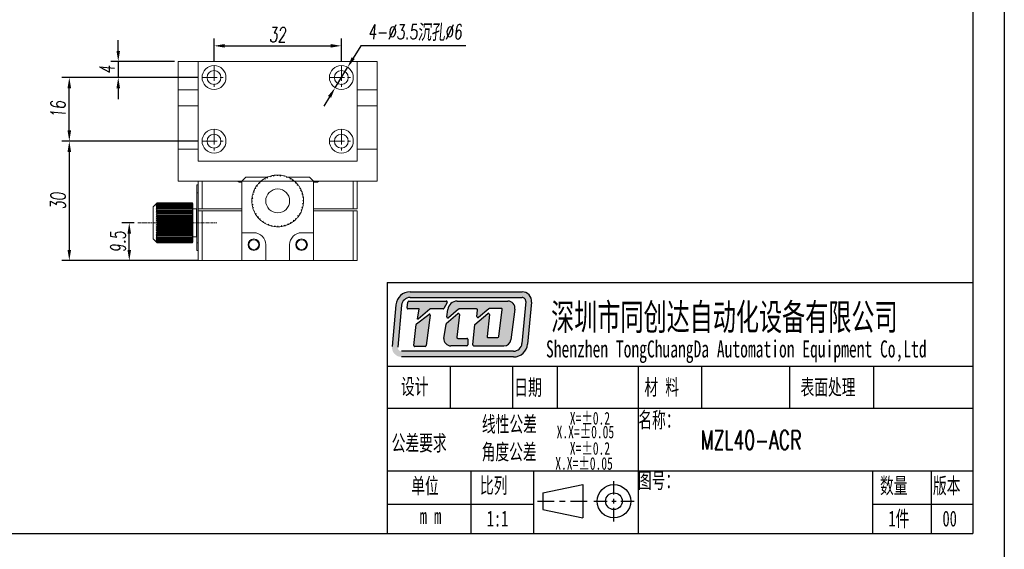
# Model space of a CAD drawing. Header units: millimetres. Extents: x 14462 to 14904, y 138 to 762.
# Tile 19 of 30: x 14656 to 14904, y 454 to 587. Entities that reach past the tile are written whole.
import ezdxf

# ---------------------------------------------------------------- set-up
doc = ezdxf.new("R2010")
doc.units = ezdxf.units.MM
doc.header["$LTSCALE"] = 0.3
doc.linetypes.add('CENTERX2', pattern=[20.32, 12.7, -2.54, 2.54, -2.54])
for name, color, linetype, lineweight in [('中心线', 5, 'CENTERX2', 13), ('外框', 7, 'Continuous', 30), ('文字', 3, 'Continuous', 13), ('标注', 1, 'Continuous', 18)]:
    doc.layers.add(name, color=color, linetype=linetype, lineweight=lineweight)
doc.styles.add('SLDTEXTSTYLE2', font='txt')
doc.styles.get("Standard").update_dxf_attribs({"font": 'txt.shx', "width": 0.67, "oblique": 5, "bigfont": 'gbcbig.shx'})
doc.dimstyles.new('1.5', dxfattribs={"dimscale": 1.5, "dimtxt": 2.5, "dimasz": 1.8, "dimexe": 1.25, "dimexo": 0.625, "dimtad": 1, "dimdsep": 46, "dimtxsty": 'Standard', "dimcen": 1.8, "dimadec": 0, "dimazin": 0, "dimtfac": 1, "dimtmove": 0, "dimatfit": 3, "dimfxl": 0, "dimarcsym": 0})
doc.dimstyles.new('1.5$3', dxfattribs={"dimscale": 1.5, "dimtxt": 2.5, "dimasz": 1.8, "dimexe": 1.25, "dimexo": 0.625, "dimtad": 1, "dimtoh": 1, "dimdsep": 46, "dimtxsty": 'Standard', "dimcen": 1.8, "dimadec": 0, "dimazin": 0, "dimtfac": 1, "dimtmove": 0, "dimatfit": 3, "dimfxl": 0, "dimarcsym": 0})

# ---------------------------------------------------------------- blocks, each defined once
blk = doc.blocks.new('Y')
at = {"lineweight": 30}
blk.add_line((-4136.76, 2009.27), (-3862.74, 2009.27), dxfattribs=at)
blk = doc.blocks.new('W')
at = {"lineweight": 30}
for p, q in [((-3857.44, 2213.99), (-3857.44, 2003.97)), ((-3857.44, 2213.99), (-3857.44, 2003.97)), ((-3862.74, 2208.69), (-3862.74, 2009.27))]:
    blk.add_line(p, q, dxfattribs=at)
blk.add_blockref('Y', (0, 0))
blk = doc.blocks.new('*D169')
at = {"layer": 'Defpoints', "color": 0}
for p in [(14701, 556.47), (14668.63, 526.47), (14702, 526.47)]:
    blk.add_point(p, dxfattribs=at)
at = {"layer": '标注', "color": 0, "lineweight": -2}
for p, q in [((14700.06, 556.47), (14666.76, 556.47)), ((14668.63, 553.77), (14668.63, 529.17)), ((14701.06, 526.47), (14666.76, 526.47))]:
    blk.add_line(p, q, dxfattribs=at)
at = {"layer": '标注', "color": 0}
for points in [[(14668.18, 553.77), (14669.08, 553.77), (14668.63, 556.47)], [(14668.18, 529.17), (14669.08, 529.17), (14668.63, 526.47)]]:
    blk.add_solid(points, dxfattribs=at)
at = {"layer": '标注', "color": 0, "insert": (14665.82, 541.47), "char_height": 3.75, "attachment_point": 5, "rotation": 90}
blk.add_mtext('30', dxfattribs=at)
blk = doc.blocks.new('*D186')
at = {"layer": 'Defpoints', "color": 0}
for p in [(14668.63, 572.47), (14702, 572.47), (14702, 556.47)]:
    blk.add_point(p, dxfattribs=at)
at = {"layer": '标注', "color": 0, "lineweight": -2}
for p, q in [((14701.06, 572.47), (14666.76, 572.47)), ((14668.63, 559.17), (14668.63, 569.77)), ((14701.06, 556.47), (14666.76, 556.47))]:
    blk.add_line(p, q, dxfattribs=at)
at = {"layer": '标注', "color": 0}
for points in [[(14668.18, 569.77), (14669.08, 569.77), (14668.63, 572.47)], [(14668.18, 559.17), (14669.08, 559.17), (14668.63, 556.47)]]:
    blk.add_solid(points, dxfattribs=at)
at = {"layer": '标注', "color": 0, "insert": (14665.82, 564.47), "char_height": 3.75, "attachment_point": 5, "rotation": 90}
blk.add_mtext('16', dxfattribs=at)
blk = doc.blocks.new('*D187')
at = {"layer": 'Defpoints', "color": 0}
for p in [(14696, 576.47), (14680.93, 572.47), (14702, 572.47)]:
    blk.add_point(p, dxfattribs=at)
at = {"layer": '标注', "color": 0, "lineweight": -2}
for p, q in [((14680.93, 579.17), (14680.93, 581.87)), ((14695.06, 576.47), (14679.05, 576.47)), ((14680.93, 576.47), (14680.93, 572.47)), ((14701.06, 572.47), (14679.05, 572.47)), ((14680.93, 569.77), (14680.93, 567.07))]:
    blk.add_line(p, q, dxfattribs=at)
at = {"layer": '标注', "color": 0}
for points in [[(14680.48, 579.17), (14681.38, 579.17), (14680.93, 576.47)], [(14680.48, 569.77), (14681.38, 569.77), (14680.93, 572.47)]]:
    blk.add_solid(points, dxfattribs=at)
at = {"layer": '标注', "color": 0, "insert": (14678.11, 574.47), "char_height": 3.75, "attachment_point": 5, "rotation": 90}
blk.add_mtext('4', dxfattribs=at)
blk = doc.blocks.new('*D188')
at = {"layer": 'Defpoints', "color": 0}
for p in [(14737, 580.44), (14705, 575.47), (14737, 575.47)]:
    blk.add_point(p, dxfattribs=at)
at = {"layer": '标注', "color": 0, "lineweight": -2}
for p, q in [((14705, 576.41), (14705, 582.32)), ((14737, 576.41), (14737, 582.32)), ((14707.7, 580.44), (14734.3, 580.44))]:
    blk.add_line(p, q, dxfattribs=at)
at = {"layer": '标注', "color": 0}
for points in [[(14707.7, 580.89), (14707.7, 579.99), (14705, 580.44)], [(14734.3, 580.89), (14734.3, 579.99), (14737, 580.44)]]:
    blk.add_solid(points, dxfattribs=at)
at = {"layer": '标注', "color": 0, "insert": (14721, 583.26), "char_height": 3.75, "attachment_point": 5}
blk.add_mtext('32', dxfattribs=at)
blk = doc.blocks.new('*D189')
at = {"layer": 'Defpoints', "color": 0}
for p in [(14683.7, 535.97), (14685.85, 535.97), (14701, 526.47)]:
    blk.add_point(p, dxfattribs=at)
at = {"layer": '标注', "color": 0, "lineweight": -2}
for p, q in [((14684.91, 535.97), (14681.82, 535.97)), ((14683.7, 529.17), (14683.7, 533.27)), ((14700.06, 526.47), (14681.82, 526.47))]:
    blk.add_line(p, q, dxfattribs=at)
at = {"layer": '标注', "color": 0}
for points in [[(14683.25, 533.27), (14684.15, 533.27), (14683.7, 535.97)], [(14683.25, 529.17), (14684.15, 529.17), (14683.7, 526.47)]]:
    blk.add_solid(points, dxfattribs=at)
at = {"layer": '标注', "color": 0, "insert": (14680.88, 531.22), "char_height": 3.75, "attachment_point": 5, "rotation": 90}
blk.add_mtext('9.5', dxfattribs=at)
blk = doc.blocks.new('*D192')
at = {"layer": 'Defpoints', "color": 0}
for p in [(14738.56, 575.03), (14735.43, 569.91)]:
    blk.add_point(p, dxfattribs=at)
at = {"layer": '标注', "color": 0, "lineweight": -2}
for p, q in [((14741.85, 580.42), (14739.97, 577.34)), ((14768.27, 580.42), (14741.85, 580.42)), ((14735.43, 569.91), (14738.56, 575.03)), ((14734.03, 567.61), (14732.62, 565.3))]:
    blk.add_line(p, q, dxfattribs=at)
at = {"layer": '标注', "color": 0}
for points in [[(14739.58, 577.57), (14740.35, 577.11), (14738.56, 575.03)], [(14733.64, 567.84), (14734.41, 567.37), (14735.43, 569.91)]]:
    blk.add_solid(points, dxfattribs=at)
at = {"layer": '标注', "color": 0, "insert": (14755.53, 583.75), "char_height": 3.75, "attachment_point": 5}
blk.add_mtext('4-%%C3.5{\\fSimSun|b0|i0|c134|p2;沉孔}∅6', dxfattribs=at)

msp = doc.modelspace()

# ---------------------------------------------------------------- hatches: boundary and pattern name
at = {"layer": '外框'}
h = msp.add_hatch(color=256, dxfattribs=at)
h.dxf.hatch_style = 1
h.paths.add_polyline_path([(14782.408, 518.626), (14754.273, 518.626, 0.3871904), (14750.719, 515.389), (14749.736, 504.87, 0.4417631), (14752.105, 502.269), (14780.257, 502.269, 0.3876272), (14783.811, 505.512), (14784.778, 516.029, 0.4413093)])
h.paths.add_polyline_path([(14782.408, 517.199, -0.4413093), (14783.356, 516.16), (14782.39, 505.642, -0.3876272), (14780.257, 503.697), (14752.105, 503.697, -0.4417631), (14751.158, 504.737), (14752.14, 515.256, -0.3871904), (14754.273, 517.199)], flags=16)
h.paths.add_polyline_path([(14763.37, 516.282, -0.5692565), (14763.58, 515.931), (14762.783, 514.46, -0.2751589), (14762.573, 514.336), (14759.365, 514.336, 0.1785487), (14759.211, 514.279), (14756.3, 511.793), (14756.095, 511.793), (14756.56, 514.339), (14753.734, 514.339, -0.4551699), (14753.498, 514.61), (14753.698, 516.054, -0.3736999), (14753.933, 516.259)], flags=0)
h.paths.add_polyline_path([(14758.965, 512.963, -0.6728841), (14759.347, 512.743), (14758.317, 505.112, -0.3754282), (14758.081, 504.906), (14755.477, 504.906, -0.4451596), (14755.241, 505.168), (14755.788, 510.384, -0.2032664), (14755.878, 510.546)], flags=0)
h.paths.add_polyline_path([(14766.107, 516.283), (14778.844, 516.283, -0.4535474), (14780.613, 514.263), (14779.592, 506.598, -0.3759441), (14777.823, 505.049), (14770.27, 505.049, -0.443757), (14770.033, 505.311), (14770.542, 510.395), (14773.811, 513.171, -0.6781546), (14774.201, 512.964), (14773.597, 507.426, 0.4464345), (14773.833, 507.162), (14776.36, 507.162, 0.3783283), (14776.596, 507.371), (14777.445, 514.174, 0.4510331), (14777.209, 514.441), (14774.235, 514.441, 0.1736567), (14774.084, 514.387), (14771.443, 512.217, -0.6630003), (14771.055, 512.421), (14771.191, 514.058, 0.4388203), (14770.954, 514.315), (14766.626, 514.315, 0.1753949), (14766.474, 514.26), (14763.898, 512.115, -0.6807563), (14763.509, 512.327), (14763.746, 514.202, -0.3779258)], flags=0)
h.paths.add_polyline_path([(14763.374, 510.629), (14766.25, 513.157, -0.6841835), (14766.644, 512.952), (14766.019, 507.204, 0.4462884), (14766.255, 506.94), (14768.564, 506.94, -0.4142136), (14768.802, 506.702), (14768.802, 505.287, -0.4142136), (14768.564, 505.049), (14764.527, 505.049, -0.4294817), (14762.745, 506.926), (14763.296, 510.486, -0.1758286)], flags=0)
h.paths.add_polyline_path([(14763.58, 515.931, 0.5692565), (14763.37, 516.282), (14753.933, 516.259, 0.3736999), (14753.698, 516.054), (14753.498, 514.61, 0.4551699), (14753.734, 514.339), (14756.56, 514.339), (14756.095, 511.793), (14756.3, 511.793), (14759.211, 514.279, -0.1785487), (14759.365, 514.336), (14762.573, 514.336, 0.2751589), (14762.783, 514.46)], flags=0)
h.paths.add_polyline_path([(14759.347, 512.743, 0.6728841), (14758.965, 512.963), (14755.878, 510.546, 0.2032664), (14755.788, 510.384), (14755.241, 505.168, 0.4451596), (14755.477, 504.906), (14758.081, 504.906, 0.3754282), (14758.317, 505.112)], flags=0)
h.paths.add_polyline_path([(14766.644, 512.952, 0.6841835), (14766.25, 513.157), (14763.374, 510.629, 0.1758286), (14763.296, 510.486), (14762.745, 506.926, 0.4294817), (14764.527, 505.049), (14768.564, 505.049, 0.4142136), (14768.802, 505.287), (14768.802, 506.702, 0.4142136), (14768.564, 506.94), (14766.255, 506.94, -0.4462884), (14766.019, 507.204)], flags=0)
h.paths.add_polyline_path([(14778.844, 516.283), (14766.107, 516.283, 0.3779258), (14763.746, 514.202), (14763.509, 512.327, 0.6807563), (14763.898, 512.115), (14766.474, 514.26, -0.1753949), (14766.626, 514.315), (14770.954, 514.315, -0.4388203), (14771.191, 514.058), (14771.055, 512.421, 0.6630003), (14771.443, 512.217), (14774.084, 514.387, -0.1736567), (14774.235, 514.441), (14777.209, 514.441, -0.4510331), (14777.445, 514.174), (14776.596, 507.371, -0.3783283), (14776.36, 507.162), (14773.833, 507.162, -0.4464345), (14773.597, 507.426), (14774.201, 512.964, 0.6781546), (14773.811, 513.171), (14770.542, 510.395), (14770.033, 505.311, 0.443757), (14770.27, 505.049), (14777.823, 505.049, 0.3759441), (14779.592, 506.598), (14780.613, 514.263, 0.4535474)], flags=0)
h = msp.add_hatch(color=256, dxfattribs=at)
h.dxf.hatch_style = 1
h.paths.add_polyline_path([(14763.58, 515.931, 0.5692565), (14763.37, 516.282), (14753.933, 516.259, 0.3736999), (14753.698, 516.054), (14753.498, 514.61, 0.4551699), (14753.734, 514.339), (14756.56, 514.339), (14756.095, 511.793), (14756.3, 511.793), (14759.211, 514.279, -0.1785487), (14759.365, 514.336), (14762.573, 514.336, 0.2751589), (14762.783, 514.46)])
h.paths.add_polyline_path([(14759.347, 512.743, 0.6728841), (14758.965, 512.963), (14755.878, 510.546, 0.2032664), (14755.788, 510.384), (14755.241, 505.168, 0.4451596), (14755.477, 504.906), (14758.081, 504.906, 0.3754282), (14758.317, 505.112)])
h.paths.add_polyline_path([(14766.644, 512.952, 0.6841835), (14766.25, 513.157), (14763.374, 510.629, 0.1758286), (14763.296, 510.486), (14762.745, 506.926, 0.4294817), (14764.527, 505.049), (14768.564, 505.049, 0.4142136), (14768.802, 505.287), (14768.802, 506.702, 0.4142136), (14768.564, 506.94), (14766.255, 506.94, -0.4462884), (14766.019, 507.204)])
h.paths.add_polyline_path([(14778.844, 516.283), (14766.107, 516.283, 0.3779258), (14763.746, 514.202), (14763.509, 512.327, 0.6807563), (14763.898, 512.115), (14766.474, 514.26, -0.1753949), (14766.626, 514.315), (14770.954, 514.315, -0.4388203), (14771.191, 514.058), (14771.055, 512.421, 0.6630003), (14771.443, 512.217), (14774.084, 514.387, -0.1736567), (14774.235, 514.441), (14777.209, 514.441, -0.4510331), (14777.445, 514.174), (14776.596, 507.371, -0.3783283), (14776.36, 507.162), (14773.833, 507.162, -0.4464345), (14773.597, 507.426), (14774.201, 512.964, 0.6781546), (14773.811, 513.171), (14770.542, 510.395), (14770.033, 505.311, 0.443757), (14770.27, 505.049), (14777.823, 505.049, 0.3759441), (14779.592, 506.598), (14780.613, 514.263, 0.4535474)])

# ---------------------------------------------------------------- linework, layer by layer
at = {"color": 7, "linetype": 'Continuous', "lineweight": 15}
for p, q in [((14700.997, 576.474), (14695.997, 576.474)), ((14695.997, 576.474), (14695.997, 569.409)), ((14700.997, 569.409), (14700.997, 576.474)), ((14740.997, 576.474), (14700.997, 576.474)), ((14745.997, 576.474), (14740.997, 576.474)), ((14740.997, 576.474), (14740.997, 569.409)), ((14745.997, 576.474), (14745.997, 569.409)), ((14700.997, 569.409), (14695.997, 569.409)), ((14695.997, 569.409), (14695.997, 565.353)), ((14700.997, 565.353), (14700.997, 569.409)), ((14745.997, 569.409), (14740.997, 569.409)), ((14740.997, 569.409), (14740.997, 565.353)), ((14745.997, 569.409), (14745.997, 565.353)), ((14700.997, 565.353), (14695.997, 565.353)), ((14695.997, 565.353), (14695.997, 554.474)), ((14700.997, 554.474), (14700.997, 565.353)), ((14745.997, 565.353), (14740.997, 565.353)), ((14740.997, 565.353), (14740.997, 554.474)), ((14745.997, 565.353), (14745.997, 554.474)), ((14700.997, 554.474), (14695.997, 554.474)), ((14695.997, 554.474), (14695.997, 546.474)), ((14700.997, 551.474), (14700.997, 554.474)), ((14745.997, 554.474), (14740.997, 554.474)), ((14740.997, 554.474), (14740.997, 551.474)), ((14745.997, 554.474), (14745.997, 546.474)), ((14700.997, 551.474), (14740.997, 551.474)), ((14712.997, 547.474), (14711.997, 546.474)), ((14712.997, 547.474), (14718.52, 547.474)), ((14717.768, 547.112), (14717.608, 547.021)), ((14717.608, 547.021), (14717.816, 546.92)), ((14717.816, 546.92), (14717.767, 547.115)), ((14718.301, 547.389), (14718.412, 547.197)), ((14718.518, 547.483), (14718.303, 547.386)), ((14718.412, 547.197), (14718.518, 547.483)), ((14719.337, 547.756), (14719.159, 547.709)), ((14719.159, 547.709), (14719.334, 547.557)), ((14719.334, 547.557), (14719.337, 547.759)), ((14719.924, 547.885), (14719.981, 547.671)), ((14720.157, 547.92), (14719.925, 547.882)), ((14719.981, 547.671), (14720.157, 547.92)), ((14720.836, 547.972), (14720.965, 547.78)), ((14721.02, 547.971), (14720.836, 547.972)), ((14720.965, 547.78), (14721.021, 547.974)), ((14721.435, 547.955), (14721.346, 547.965)), ((14721.62, 547.944), (14721.62, 547.723)), ((14721.854, 547.917), (14721.62, 547.941)), ((14721.62, 547.723), (14721.854, 547.917)), ((14722.523, 547.793), (14722.598, 547.573)), ((14722.7, 547.744), (14722.523, 547.793)), ((14722.598, 547.573), (14722.702, 547.747)), ((14723.273, 547.563), (14723.216, 547.348)), ((14723.216, 547.348), (14723.492, 547.476)), ((14723.492, 547.476), (14723.272, 547.559)), ((14723.497, 547.474), (14728.997, 547.474)), ((14724.106, 547.182), (14724.122, 546.951)), ((14724.265, 547.089), (14724.106, 547.182)), ((14724.122, 546.951), (14724.267, 547.091)), ((14729.997, 546.474), (14728.997, 547.474)), ((14745.997, 546.474), (14695.997, 546.474)), ((14700.997, 545.474), (14700.697, 545.474)), ((14700.697, 543.474), (14700.697, 545.474)), ((14700.997, 539.474), (14700.997, 546.474)), ((14701.997, 539.474), (14701.997, 546.474)), ((14711.297, 546.174), (14710.997, 546.474)), ((14711.297, 546.174), (14711.997, 546.174)), ((14711.997, 533.474), (14711.997, 546.474)), ((14715.382, 544.743), (14715.289, 544.584)), ((14715.289, 544.584), (14715.52, 544.6)), ((14715.52, 544.6), (14715.38, 544.745)), ((14715.705, 545.249), (14715.897, 545.138)), ((14715.845, 545.438), (14715.708, 545.247)), ((14715.897, 545.138), (14715.845, 545.438)), ((14716.419, 546.085), (14716.288, 545.955)), ((14716.288, 545.955), (14716.515, 545.911)), ((14716.515, 545.911), (14716.417, 546.087)), ((14716.862, 546.49), (14717.019, 546.333)), ((14717.047, 546.637), (14716.865, 546.487)), ((14717.019, 546.333), (14717.047, 546.637)), ((14724.771, 546.766), (14724.66, 546.574)), ((14724.66, 546.574), (14724.961, 546.626)), ((14724.961, 546.626), (14724.77, 546.763)), ((14725.478, 546.183), (14725.433, 545.956)), ((14725.433, 545.956), (14725.61, 546.054)), ((14725.607, 546.052), (14725.478, 546.183)), ((14726.012, 545.609), (14725.855, 545.452)), ((14725.855, 545.452), (14726.159, 545.424)), ((14726.159, 545.424), (14726.01, 545.606)), ((14726.544, 544.863), (14726.442, 544.655)), ((14726.442, 544.655), (14726.638, 544.704)), ((14726.635, 544.703), (14726.544, 544.863)), ((14729.997, 533.474), (14729.997, 546.474)), ((14729.997, 546.174), (14730.997, 546.174)), ((14731.297, 546.474), (14730.997, 546.174)), ((14739.997, 539.474), (14739.997, 546.474)), ((14740.997, 539.474), (14740.997, 546.474)), ((14700.997, 543.474), (14700.697, 543.474)), ((14700.697, 530.974), (14700.697, 543.474)), ((14714.527, 542.097), (14714.748, 542.097)), ((14714.554, 542.332), (14714.53, 542.097)), ((14714.748, 542.097), (14714.554, 542.332)), ((14714.727, 543.178), (14714.678, 543.001)), ((14714.678, 543.001), (14714.897, 543.076)), ((14714.897, 543.076), (14714.724, 543.18)), ((14714.908, 543.751), (14715.123, 543.693)), ((14714.995, 543.97), (14714.912, 543.75)), ((14715.123, 543.693), (14714.995, 543.97)), ((14726.911, 544.17), (14726.719, 544.059)), ((14726.719, 544.059), (14727.005, 543.953)), ((14727.005, 543.953), (14726.909, 544.168)), ((14727.232, 543.312), (14727.08, 543.137)), ((14727.08, 543.137), (14727.281, 543.134)), ((14727.408, 542.547), (14727.193, 542.49)), ((14727.193, 542.49), (14727.442, 542.314)), ((14727.278, 543.134), (14727.232, 543.312)), ((14727.442, 542.314), (14727.404, 542.546)), ((14690.497, 540.774), (14689.697, 539.974)), ((14689.697, 535.974), (14689.697, 539.974)), ((14690.697, 540.97), (14690.497, 540.774)), ((14690.497, 540.748), (14690.697, 540.964)), ((14690.697, 540.923), (14690.497, 540.748)), ((14690.497, 540.669), (14690.697, 540.902)), ((14690.697, 540.82), (14690.497, 540.669)), ((14690.497, 540.539), (14690.697, 540.786)), ((14690.697, 540.665), (14690.497, 540.539)), ((14690.497, 540.359), (14690.697, 540.618)), ((14690.697, 540.459), (14690.497, 540.359)), ((14690.497, 540.131), (14690.697, 540.399)), ((14690.697, 540.203), (14690.497, 540.131)), ((14690.497, 539.858), (14690.697, 540.132)), ((14690.697, 539.901), (14690.497, 539.858)), ((14690.497, 539.541), (14690.697, 539.818)), ((14690.697, 539.556), (14690.497, 539.541)), ((14690.497, 539.186), (14690.697, 539.463)), ((14690.697, 540.97), (14690.697, 540.964)), ((14690.697, 540.97), (14699.497, 540.97)), ((14690.697, 540.964), (14699.497, 540.964)), ((14690.697, 540.923), (14690.697, 540.902)), ((14690.697, 540.923), (14699.497, 540.923)), ((14690.697, 540.902), (14699.497, 540.902)), ((14690.697, 540.82), (14690.697, 540.786)), ((14690.697, 540.82), (14699.497, 540.82)), ((14690.697, 540.786), (14699.497, 540.786)), ((14690.697, 540.665), (14690.697, 540.618)), ((14690.697, 540.665), (14699.497, 540.665)), ((14690.697, 540.618), (14699.497, 540.618)), ((14690.697, 540.459), (14690.697, 540.399)), ((14690.697, 540.459), (14699.497, 540.459)), ((14690.697, 540.399), (14699.497, 540.399)), ((14690.697, 540.203), (14690.697, 540.132)), ((14690.697, 540.203), (14699.497, 540.203)), ((14690.697, 540.132), (14699.497, 540.132)), ((14690.697, 539.901), (14690.697, 539.818)), ((14690.697, 539.901), (14699.497, 539.901)), ((14690.697, 539.818), (14699.497, 539.818)), ((14690.697, 539.556), (14690.697, 539.463)), ((14690.697, 539.556), (14699.497, 539.556)), ((14690.697, 539.463), (14699.497, 539.463)), ((14699.497, 540.964), (14699.497, 540.97)), ((14699.697, 540.774), (14699.497, 540.97)), ((14699.497, 540.964), (14699.697, 540.748)), ((14699.497, 540.902), (14699.497, 540.923)), ((14699.697, 540.748), (14699.497, 540.923)), ((14699.497, 540.902), (14699.697, 540.669)), ((14699.497, 540.786), (14699.497, 540.82)), ((14699.697, 540.669), (14699.497, 540.82)), ((14699.497, 540.786), (14699.697, 540.539)), ((14699.497, 540.618), (14699.497, 540.665)), ((14699.697, 540.539), (14699.497, 540.665)), ((14699.497, 540.618), (14699.697, 540.359)), ((14699.497, 540.399), (14699.497, 540.459)), ((14699.697, 540.359), (14699.497, 540.459)), ((14699.497, 540.399), (14699.697, 540.131)), ((14699.497, 540.132), (14699.497, 540.203)), ((14699.697, 540.131), (14699.497, 540.203)), ((14699.497, 540.132), (14699.697, 539.858)), ((14699.497, 539.818), (14699.497, 539.901)), ((14699.697, 539.858), (14699.497, 539.901)), ((14699.497, 539.818), (14699.697, 539.541)), ((14699.497, 539.463), (14699.497, 539.556)), ((14699.697, 539.541), (14699.497, 539.556)), ((14699.497, 539.463), (14699.697, 539.186)), ((14699.697, 540.774), (14699.697, 540.748)), ((14699.697, 540.748), (14699.697, 540.669)), ((14699.697, 540.669), (14699.697, 540.539)), ((14699.697, 540.539), (14699.697, 540.359)), ((14699.697, 540.359), (14699.697, 540.131)), ((14699.697, 540.131), (14699.697, 539.858)), ((14699.697, 539.858), (14699.697, 539.541)), ((14699.697, 539.541), (14699.697, 539.186)), ((14700.597, 539.474), (14699.697, 539.474)), ((14700.697, 539.374), (14700.597, 539.474)), ((14700.597, 532.474), (14700.597, 539.474)), ((14700.997, 538.974), (14700.997, 539.474)), ((14701.997, 539.474), (14700.997, 539.474)), ((14711.997, 539.474), (14701.997, 539.474)), ((14714.691, 541.443), (14714.497, 541.498)), ((14714.5, 541.497), (14714.499, 541.313)), ((14714.499, 541.313), (14714.691, 541.443)), ((14714.551, 540.635), (14714.589, 540.402)), ((14714.8, 540.459), (14714.551, 540.635)), ((14714.586, 540.401), (14714.8, 540.459)), ((14714.914, 539.812), (14714.712, 539.815)), ((14714.715, 539.815), (14714.762, 539.637)), ((14714.762, 539.637), (14714.914, 539.812)), ((14727.315, 539.948), (14727.096, 539.873)), ((14727.096, 539.873), (14727.269, 539.769)), ((14727.245, 540.851), (14727.44, 540.617)), ((14727.467, 540.851), (14727.245, 540.851)), ((14727.266, 539.77), (14727.315, 539.948)), ((14727.495, 541.635), (14727.303, 541.506)), ((14727.303, 541.506), (14727.497, 541.45)), ((14727.44, 540.617), (14727.463, 540.851)), ((14727.494, 541.451), (14727.495, 541.635)), ((14739.997, 539.474), (14729.997, 539.474)), ((14740.997, 539.474), (14739.997, 539.474)), ((14690.697, 539.172), (14690.497, 539.186)), ((14690.497, 539.186), (14699.697, 539.186)), ((14690.497, 538.796), (14690.697, 539.07)), ((14690.697, 538.752), (14690.497, 538.796)), ((14690.497, 538.796), (14699.697, 538.796)), ((14690.497, 538.374), (14690.697, 538.642)), ((14690.697, 538.302), (14690.497, 538.374)), ((14690.497, 538.374), (14699.697, 538.374)), ((14690.497, 537.927), (14690.697, 538.186)), ((14690.697, 537.827), (14690.497, 537.927)), ((14690.497, 537.927), (14699.697, 537.927)), ((14690.497, 537.458), (14690.697, 537.705)), ((14690.697, 537.332), (14690.497, 537.458)), ((14690.497, 537.458), (14699.697, 537.458)), ((14690.497, 536.972), (14690.697, 537.205)), ((14690.697, 536.821), (14690.497, 536.972)), ((14690.497, 536.972), (14699.697, 536.972)), ((14690.697, 539.172), (14690.697, 539.07)), ((14690.697, 539.172), (14699.497, 539.172)), ((14690.697, 539.07), (14699.497, 539.07)), ((14690.697, 538.752), (14690.697, 538.642)), ((14690.697, 538.752), (14699.497, 538.752)), ((14690.697, 538.642), (14699.497, 538.642)), ((14690.697, 538.302), (14690.697, 538.186)), ((14690.697, 538.302), (14699.497, 538.302)), ((14690.697, 538.186), (14699.497, 538.186)), ((14690.697, 537.827), (14690.697, 537.705)), ((14690.697, 537.827), (14699.497, 537.827)), ((14690.697, 537.705), (14699.497, 537.705)), ((14690.697, 537.332), (14690.697, 537.205)), ((14690.697, 537.332), (14699.497, 537.332)), ((14690.697, 537.205), (14699.497, 537.205)), ((14699.697, 539.186), (14699.497, 539.172)), ((14699.497, 539.07), (14699.497, 539.172)), ((14699.497, 539.07), (14699.697, 538.796)), ((14699.697, 538.796), (14699.497, 538.752)), ((14699.497, 538.642), (14699.497, 538.752)), ((14699.497, 538.642), (14699.697, 538.374)), ((14699.697, 538.374), (14699.497, 538.302)), ((14699.497, 538.186), (14699.497, 538.302)), ((14699.497, 538.186), (14699.697, 537.927)), ((14699.697, 537.927), (14699.497, 537.827)), ((14699.497, 537.705), (14699.497, 537.827)), ((14699.497, 537.705), (14699.697, 537.458)), ((14699.697, 537.458), (14699.497, 537.332)), ((14699.497, 537.205), (14699.497, 537.332)), ((14699.497, 537.205), (14699.697, 536.972)), ((14699.697, 536.972), (14699.497, 536.821)), ((14699.697, 539.186), (14699.697, 538.796)), ((14699.697, 538.796), (14699.697, 538.374)), ((14699.697, 538.374), (14699.697, 537.927)), ((14699.697, 537.927), (14699.697, 537.458)), ((14699.697, 537.458), (14699.697, 536.972)), ((14699.697, 536.972), (14699.697, 536.476)), ((14700.997, 526.474), (14700.997, 538.974)), ((14700.997, 538.974), (14701.997, 538.974)), ((14701.997, 538.974), (14701.997, 526.474)), ((14701.997, 538.974), (14711.997, 538.974)), ((14714.988, 538.995), (14715.085, 538.78)), ((14715.274, 538.89), (14714.988, 538.995)), ((14715.082, 538.779), (14715.274, 538.89)), ((14715.551, 538.294), (14715.356, 538.245)), ((14715.359, 538.246), (14715.45, 538.086)), ((14715.45, 538.086), (14715.551, 538.294)), ((14715.834, 537.524), (14715.983, 537.342)), ((14716.138, 537.497), (14715.834, 537.524)), ((14715.981, 537.34), (14716.138, 537.497)), ((14716.56, 536.993), (14716.384, 536.895)), ((14716.516, 536.766), (14716.56, 536.993)), ((14725.705, 536.993), (14725.478, 537.038)), ((14725.478, 537.038), (14725.576, 536.861)), ((14725.575, 536.864), (14725.705, 536.993)), ((14726.288, 537.7), (14726.096, 537.811)), ((14726.096, 537.811), (14726.148, 537.51)), ((14726.148, 537.51), (14726.286, 537.701)), ((14726.705, 538.365), (14726.474, 538.349)), ((14726.474, 538.349), (14726.614, 538.204)), ((14726.612, 538.206), (14726.705, 538.365)), ((14727.085, 539.198), (14726.871, 539.255)), ((14726.871, 539.255), (14726.998, 538.978)), ((14726.998, 538.978), (14727.082, 539.199)), ((14729.997, 538.974), (14739.997, 538.974)), ((14739.997, 526.474), (14739.997, 538.974)), ((14739.997, 538.974), (14740.997, 538.974)), ((14740.997, 538.974), (14740.997, 526.474)), ((14689.697, 531.974), (14689.697, 535.974)), ((14690.497, 536.476), (14690.697, 536.692)), ((14690.697, 536.301), (14690.497, 536.476)), ((14690.497, 536.476), (14699.697, 536.476)), ((14690.497, 535.974), (14690.697, 536.17)), ((14690.697, 535.778), (14690.497, 535.974)), ((14690.497, 535.974), (14699.697, 535.974)), ((14690.497, 535.473), (14690.697, 535.647)), ((14690.697, 535.257), (14690.497, 535.473)), ((14690.497, 535.473), (14699.697, 535.473)), ((14690.497, 534.976), (14690.697, 535.127)), ((14690.697, 534.744), (14690.497, 534.976)), ((14690.497, 534.976), (14699.697, 534.976)), ((14690.497, 534.491), (14690.697, 534.617)), ((14690.697, 534.244), (14690.497, 534.491)), ((14690.497, 534.491), (14699.697, 534.491)), ((14690.697, 536.821), (14690.697, 536.692)), ((14690.697, 536.821), (14699.497, 536.821)), ((14690.697, 536.692), (14699.497, 536.692)), ((14690.697, 536.301), (14690.697, 536.17)), ((14690.697, 536.301), (14699.497, 536.301)), ((14690.697, 536.17), (14699.497, 536.17)), ((14690.697, 535.778), (14690.697, 535.647)), ((14690.697, 535.778), (14699.497, 535.778)), ((14690.697, 535.647), (14699.497, 535.647)), ((14690.697, 535.257), (14690.697, 535.127)), ((14690.697, 535.257), (14699.497, 535.257)), ((14690.697, 535.127), (14699.497, 535.127)), ((14690.697, 534.744), (14690.697, 534.617)), ((14690.697, 534.744), (14699.497, 534.744)), ((14690.697, 534.617), (14699.497, 534.617)), ((14699.497, 536.692), (14699.497, 536.821)), ((14699.497, 536.692), (14699.697, 536.476)), ((14699.697, 536.476), (14699.497, 536.301)), ((14699.497, 536.17), (14699.497, 536.301)), ((14699.497, 536.17), (14699.697, 535.974)), ((14699.697, 535.974), (14699.497, 535.778)), ((14699.497, 535.647), (14699.497, 535.778)), ((14699.497, 535.647), (14699.697, 535.473)), ((14699.697, 535.473), (14699.497, 535.257)), ((14699.497, 535.127), (14699.497, 535.257)), ((14699.497, 535.127), (14699.697, 534.976)), ((14699.697, 534.976), (14699.497, 534.744)), ((14699.497, 534.617), (14699.497, 534.744)), ((14699.497, 534.617), (14699.697, 534.491)), ((14699.697, 534.491), (14699.497, 534.244)), ((14699.697, 536.476), (14699.697, 535.974)), ((14699.697, 535.974), (14699.697, 535.473)), ((14699.697, 535.473), (14699.697, 534.976)), ((14699.697, 534.976), (14699.697, 534.491)), ((14699.697, 534.491), (14699.697, 534.022)), ((14716.386, 536.896), (14716.516, 536.766)), ((14717.333, 536.375), (14717.033, 536.323)), ((14717.033, 536.323), (14717.224, 536.185)), ((14717.222, 536.183), (14717.333, 536.375)), ((14717.871, 535.997), (14717.726, 535.857)), ((14717.728, 535.859), (14717.887, 535.766)), ((14717.887, 535.766), (14717.871, 535.997)), ((14718.778, 535.6), (14718.501, 535.472)), ((14718.501, 535.472), (14718.721, 535.389)), ((14718.72, 535.386), (14718.778, 535.6)), ((14719.395, 535.375), (14719.291, 535.202)), ((14719.293, 535.205), (14719.47, 535.156)), ((14719.47, 535.156), (14719.395, 535.375)), ((14720.374, 535.226), (14720.139, 535.031)), ((14720.139, 535.031), (14720.374, 535.007)), ((14720.374, 535.004), (14720.374, 535.226)), ((14721.028, 535.168), (14720.973, 534.974)), ((14720.974, 534.977), (14721.158, 534.976)), ((14721.158, 534.976), (14721.028, 535.168)), ((14722.012, 535.278), (14721.836, 535.029)), ((14721.836, 535.029), (14722.069, 535.067)), ((14722.07, 535.063), (14722.012, 535.278)), ((14722.659, 535.391), (14722.656, 535.19)), ((14722.656, 535.193), (14722.834, 535.239)), ((14722.834, 535.239), (14722.659, 535.391)), ((14723.581, 535.752), (14723.476, 535.466)), ((14723.476, 535.466), (14723.691, 535.562)), ((14723.692, 535.559), (14723.581, 535.752)), ((14724.385, 535.927), (14724.177, 536.029)), ((14724.177, 536.029), (14724.226, 535.833)), ((14724.225, 535.836), (14724.385, 535.927)), ((14724.974, 536.616), (14724.946, 536.312)), ((14724.946, 536.312), (14725.129, 536.461)), ((14725.131, 536.459), (14724.974, 536.616)), ((14690.497, 534.022), (14690.697, 534.121)), ((14690.697, 533.763), (14690.497, 534.022)), ((14690.497, 534.022), (14699.697, 534.022)), ((14690.497, 533.574), (14690.697, 533.646)), ((14690.697, 533.306), (14690.497, 533.574)), ((14690.497, 533.574), (14699.697, 533.574)), ((14690.497, 533.153), (14690.697, 533.196)), ((14690.697, 532.879), (14690.497, 533.153)), ((14690.497, 533.153), (14699.697, 533.153)), ((14690.497, 532.762), (14690.697, 532.777)), ((14690.697, 532.485), (14690.497, 532.762)), ((14690.497, 532.762), (14699.697, 532.762)), ((14690.497, 532.407), (14690.697, 532.393)), ((14690.697, 532.13), (14690.497, 532.407)), ((14690.497, 532.091), (14690.697, 532.048)), ((14690.697, 531.817), (14690.497, 532.091)), ((14690.697, 534.244), (14690.697, 534.121)), ((14690.697, 534.244), (14699.497, 534.244)), ((14690.697, 534.121), (14699.497, 534.121)), ((14690.697, 533.763), (14690.697, 533.646)), ((14690.697, 533.763), (14699.497, 533.763)), ((14690.697, 533.646), (14699.497, 533.646)), ((14690.697, 533.306), (14690.697, 533.196)), ((14690.697, 533.306), (14699.497, 533.306)), ((14690.697, 533.196), (14699.497, 533.196)), ((14690.697, 532.879), (14690.697, 532.777)), ((14690.697, 532.879), (14699.497, 532.879)), ((14690.697, 532.777), (14699.497, 532.777)), ((14690.697, 532.485), (14690.697, 532.393)), ((14690.697, 532.485), (14699.497, 532.485)), ((14690.697, 532.393), (14699.497, 532.393)), ((14690.697, 532.13), (14690.697, 532.048)), ((14690.697, 532.13), (14699.497, 532.13)), ((14690.697, 532.048), (14699.497, 532.048)), ((14699.497, 534.121), (14699.497, 534.244)), ((14699.497, 534.121), (14699.697, 534.022)), ((14699.697, 534.022), (14699.497, 533.763)), ((14699.497, 533.646), (14699.497, 533.763)), ((14699.497, 533.646), (14699.697, 533.574)), ((14699.697, 533.574), (14699.497, 533.306)), ((14699.497, 533.196), (14699.497, 533.306)), ((14699.497, 533.196), (14699.697, 533.153)), ((14699.697, 533.153), (14699.497, 532.879)), ((14699.497, 532.777), (14699.497, 532.879)), ((14699.497, 532.777), (14699.697, 532.762)), ((14699.697, 532.762), (14699.497, 532.485)), ((14699.497, 532.393), (14699.497, 532.485)), ((14699.497, 532.393), (14699.697, 532.407)), ((14699.697, 532.407), (14699.497, 532.13)), ((14699.497, 532.048), (14699.497, 532.13)), ((14699.497, 532.048), (14699.697, 532.091)), ((14699.697, 532.091), (14699.497, 531.817)), ((14699.697, 534.022), (14699.697, 533.574)), ((14699.697, 533.574), (14699.697, 533.153)), ((14699.697, 533.153), (14699.697, 532.762)), ((14699.697, 532.762), (14699.697, 532.407)), ((14699.697, 532.474), (14700.597, 532.474)), ((14699.697, 532.407), (14699.697, 532.091)), ((14699.697, 532.091), (14699.697, 531.817)), ((14700.597, 532.474), (14700.697, 532.574)), ((14714.997, 533.474), (14711.997, 533.474)), ((14711.997, 533.474), (14711.997, 526.474)), ((14729.997, 533.474), (14726.997, 533.474)), ((14729.997, 526.474), (14729.997, 533.474)), ((14689.697, 531.974), (14690.497, 531.174)), ((14690.497, 531.817), (14690.697, 531.746)), ((14690.697, 531.549), (14690.497, 531.817)), ((14690.497, 531.589), (14690.697, 531.49)), ((14690.697, 531.33), (14690.497, 531.589)), ((14690.497, 531.409), (14690.697, 531.283)), ((14690.697, 531.162), (14690.497, 531.409)), ((14690.497, 531.279), (14690.697, 531.128)), ((14690.697, 531.046), (14690.497, 531.279)), ((14690.497, 531.201), (14690.697, 531.026)), ((14690.697, 530.985), (14690.497, 531.201)), ((14690.497, 531.174), (14690.697, 530.978)), ((14690.697, 531.817), (14690.697, 531.746)), ((14690.697, 531.817), (14699.497, 531.817)), ((14690.697, 531.746), (14699.497, 531.746)), ((14690.697, 531.549), (14690.697, 531.49)), ((14690.697, 531.549), (14699.497, 531.549)), ((14690.697, 531.49), (14699.497, 531.49)), ((14690.697, 531.33), (14690.697, 531.283)), ((14690.697, 531.33), (14699.497, 531.33)), ((14690.697, 531.283), (14699.497, 531.283)), ((14690.697, 531.162), (14690.697, 531.128)), ((14690.697, 531.162), (14699.497, 531.162)), ((14690.697, 531.128), (14699.497, 531.128)), ((14690.697, 531.046), (14690.697, 531.026)), ((14690.697, 531.046), (14699.497, 531.046)), ((14690.697, 531.026), (14699.497, 531.026)), ((14690.697, 530.985), (14690.697, 530.978)), ((14690.697, 530.985), (14699.497, 530.985)), ((14690.697, 530.978), (14699.497, 530.978)), ((14699.497, 531.746), (14699.697, 531.817)), ((14699.497, 531.746), (14699.497, 531.817)), ((14699.697, 531.817), (14699.497, 531.549)), ((14699.497, 531.49), (14699.697, 531.589)), ((14699.697, 531.589), (14699.497, 531.33)), ((14699.497, 531.49), (14699.497, 531.549)), ((14699.497, 531.283), (14699.697, 531.409)), ((14699.697, 531.409), (14699.497, 531.162)), ((14699.497, 531.283), (14699.497, 531.33)), ((14699.497, 531.128), (14699.697, 531.279)), ((14699.697, 531.279), (14699.497, 531.046)), ((14699.497, 531.026), (14699.697, 531.201)), ((14699.697, 531.201), (14699.497, 530.985)), ((14699.497, 530.978), (14699.697, 531.174)), ((14699.497, 531.128), (14699.497, 531.162)), ((14699.497, 531.026), (14699.497, 531.046)), ((14699.497, 530.978), (14699.497, 530.985)), ((14699.697, 531.817), (14699.697, 531.589)), ((14699.697, 531.589), (14699.697, 531.409)), ((14699.697, 531.409), (14699.697, 531.279)), ((14699.697, 531.279), (14699.697, 531.201)), ((14699.697, 531.201), (14699.697, 531.174)), ((14700.997, 530.974), (14700.697, 530.974)), ((14700.697, 528.974), (14700.697, 530.974)), ((14717.997, 526.474), (14717.997, 530.474)), ((14723.997, 530.474), (14723.997, 526.474)), ((14700.997, 528.974), (14700.697, 528.974)), ((14701.997, 526.474), (14700.997, 526.474)), ((14701.997, 526.474), (14711.997, 526.474)), ((14711.997, 526.474), (14717.997, 526.474)), ((14717.997, 526.474), (14723.997, 526.474)), ((14723.997, 526.474), (14729.997, 526.474)), ((14729.997, 526.474), (14739.997, 526.474)), ((14740.997, 526.474), (14739.997, 526.474))]:
    msp.add_line(p, q, dxfattribs=at)
for centre, radius in [((14704.997, 572.474), 3), ((14704.997, 572.474), 1.75), ((14736.997, 572.474), 3), ((14736.997, 572.474), 1.75), ((14704.997, 556.474), 3), ((14736.997, 556.474), 3), ((14704.997, 556.474), 1.75), ((14736.997, 556.474), 1.75), ((14720.997, 541.474), 3), ((14714.997, 530.474), 1.45), ((14714.997, 530.474), 1.25), ((14726.997, 530.474), 1.45), ((14726.997, 530.474), 1.25)]:
    msp.add_circle(centre, radius, dxfattribs=at)
for centre, radius, start, end in [((14720.997, 541.474), 6.5, 121.41903, 127.42032), ((14720.997, 541.474), 6.5, 114.49986, 119.78981), ((14720.997, 541.474), 6.5, 106.41903, 112.42032), ((14720.997, 541.474), 6.5, 99.49986, 104.78981), ((14720.997, 541.474), 6.5, 91.41903, 97.42032), ((14720.997, 541.474), 6.5, 84.49986, 89.78981), ((14720.997, 541.474), 6.5, 76.41903, 82.42032), ((14720.997, 541.474), 6.5, 69.49986, 74.78981), ((14720.997, 541.474), 6.5, 61.41903, 67.42032), ((14720.997, 541.474), 6.5, 54.49986, 59.78981), ((14720.997, 541.474), 6.5, 151.41903, 157.42032), ((14720.997, 541.474), 6.5, 144.49986, 149.78981), ((14720.997, 541.474), 6.5, 136.41903, 142.42032), ((14720.997, 541.474), 6.5, 129.49986, 134.78981), ((14720.997, 541.474), 6.5, 46.41903, 52.42032), ((14720.997, 541.474), 6.5, 39.49986, 44.78981), ((14720.997, 541.474), 6.5, 31.41903, 37.42032), ((14720.997, 541.474), 6.5, 24.49986, 29.78981), ((14720.997, 541.474), 6.5, 174.49986, 179.78981), ((14720.997, 541.474), 6.5, 166.41903, 172.42032), ((14720.997, 541.474), 6.5, 159.49986, 164.78981), ((14720.997, 541.474), 6.5, 16.41903, 22.42032), ((14720.997, 541.474), 6.5, 9.49986, 14.78981), ((14720.997, 541.474), 6.5, 1.41903, 7.42032), ((14720.997, 541.474), 6.5, 181.41903, 187.42032), ((14720.997, 541.474), 6.5, 189.49986, 194.78981), ((14720.997, 541.474), 6.5, 196.41903, 202.42032), ((14720.997, 541.474), 6.5, 339.49986, 344.78981), ((14720.997, 541.474), 6.5, 346.41903, 352.42032), ((14720.997, 541.474), 6.5, 354.49986, 359.78981), ((14720.997, 541.474), 6.5, 204.49986, 209.78981), ((14720.997, 541.474), 6.5, 211.41903, 217.42032), ((14720.997, 541.474), 6.5, 219.49986, 224.78981), ((14720.997, 541.474), 6.5, 316.41903, 322.42032), ((14720.997, 541.474), 6.5, 324.49986, 329.78981), ((14720.997, 541.474), 6.5, 331.41903, 337.42032), ((14720.997, 541.474), 6.5, 226.41903, 232.42032), ((14720.997, 541.474), 6.5, 234.49986, 239.78981), ((14720.997, 541.474), 6.5, 241.41903, 247.42032), ((14720.997, 541.474), 6.5, 249.49986, 254.78981), ((14720.997, 541.474), 6.5, 256.41903, 262.42032), ((14720.997, 541.474), 6.5, 264.49986, 269.78981), ((14720.997, 541.474), 6.5, 271.41903, 277.42032), ((14720.997, 541.474), 6.5, 279.49986, 284.78981), ((14720.997, 541.474), 6.5, 286.41903, 292.42032), ((14720.997, 541.474), 6.5, 294.49986, 299.78981), ((14720.997, 541.474), 6.5, 301.41903, 307.42032), ((14720.997, 541.474), 6.5, 309.49986, 314.78981), ((14714.997, 530.474), 3, 0, 90), ((14726.997, 530.474), 3, 90, 180)]:
    msp.add_arc(centre, radius, start, end, dxfattribs=at)
at = {"layer": '中心线'}
for p, q in [((14704.997, 575.474), (14704.997, 569.474)), ((14736.997, 575.474), (14736.997, 569.474)), ((14701.997, 572.474), (14707.997, 572.474)), ((14733.997, 572.474), (14739.997, 572.474)), ((14704.997, 559.474), (14704.997, 553.474)), ((14736.997, 559.474), (14736.997, 553.474)), ((14701.997, 556.474), (14707.997, 556.474)), ((14733.997, 556.474), (14739.997, 556.474))]:
    msp.add_line(p, q, dxfattribs=at)
at = {"layer": '中心线', "ltscale": 0.2}
msp.add_line((14685.846, 535.974), (14705.729, 535.974), dxfattribs=at)
at = {"layer": '外框', "lineweight": 30}
for p, q in [((14748.478, 520.971), (14895.707, 520.971)), ((14748.478, 520.971), (14748.478, 457.873)), ((14750.719, 515.389), (14749.736, 504.87)), ((14752.14, 515.256), (14751.158, 504.737)), ((14753.498, 514.61), (14753.698, 516.054)), ((14764.333, 499.939), (14764.333, 489.422)), ((14780.027, 499.939), (14780.027, 489.422)), ((14791.245, 499.939), (14791.245, 489.422)), ((14811.576, 499.939), (14811.576, 457.873)), ((14827.468, 499.939), (14827.468, 489.422)), ((14849.65, 499.939), (14849.65, 489.422)), ((14870.73, 499.939), (14870.73, 489.422)), ((14748.478, 489.422), (14895.707, 489.422)), ((14748.478, 473.648), (14895.707, 473.648)), ((14769.511, 473.648), (14769.511, 457.873)), ((14785.285, 473.648), (14785.285, 457.873)), ((14870.467, 473.648), (14870.467, 457.873)), ((14885.19, 473.648), (14885.19, 457.873)), ((14787.61, 468.112), (14797.689, 470.216)), ((14797.689, 470.216), (14797.689, 461.803)), ((14805.496, 467.702), (14805.496, 471.087)), ((14787.61, 468.112), (14787.61, 463.906)), ((14748.478, 465.309), (14785.285, 465.309)), ((14786.312, 466.009), (14790.457, 466.009)), ((14791.838, 466.009), (14793.22, 466.009)), ((14794.601, 466.009), (14798.746, 466.009)), ((14800.418, 466.009), (14803.804, 466.009)), ((14804.932, 466.009), (14806.06, 466.009)), ((14805.496, 465.445), (14805.496, 466.573)), ((14807.189, 466.009), (14810.574, 466.009)), ((14870.467, 465.309), (14895.707, 465.309)), ((14787.61, 463.906), (14797.689, 461.803)), ((14805.496, 460.931), (14805.496, 464.317))]:
    msp.add_line(p, q, dxfattribs=at)
at = {"layer": '外框'}
for p, q in [((14754.273, 518.626), (14782.408, 518.626)), ((14754.273, 517.199), (14782.408, 517.199)), ((14753.933, 516.259), (14763.37, 516.282)), ((14763.58, 515.931), (14762.783, 514.46)), ((14766.107, 516.283), (14778.844, 516.283)), ((14783.356, 516.16), (14782.39, 505.642)), ((14784.778, 516.029), (14783.811, 505.512)), ((14756.56, 514.339), (14753.734, 514.339)), ((14755.878, 510.546), (14758.965, 512.963)), ((14756.095, 511.793), (14756.56, 514.339)), ((14759.211, 514.279), (14756.3, 511.793)), ((14759.347, 512.743), (14758.317, 505.112)), ((14762.573, 514.336), (14759.365, 514.336)), ((14763.374, 510.629), (14766.25, 513.157)), ((14763.509, 512.327), (14763.746, 514.202)), ((14766.474, 514.26), (14763.898, 512.115)), ((14766.644, 512.952), (14766.019, 507.204)), ((14770.954, 514.315), (14766.626, 514.315)), ((14770.542, 510.395), (14773.811, 513.171)), ((14771.055, 512.421), (14771.191, 514.058)), ((14774.084, 514.387), (14771.443, 512.217)), ((14774.201, 512.964), (14773.597, 507.426)), ((14777.209, 514.441), (14774.235, 514.441)), ((14776.596, 507.371), (14777.445, 514.174)), ((14780.613, 514.263), (14779.592, 506.598)), ((14755.241, 505.168), (14755.788, 510.384)), ((14756.3, 511.793), (14756.095, 511.793)), ((14762.745, 506.926), (14763.296, 510.486)), ((14770.033, 505.311), (14770.542, 510.395)), ((14758.081, 504.906), (14755.477, 504.906)), ((14768.564, 505.049), (14764.527, 505.049)), ((14766.255, 506.94), (14768.564, 506.94)), ((14768.802, 506.702), (14768.802, 505.287)), ((14770.27, 505.049), (14777.823, 505.049)), ((14773.833, 507.162), (14776.36, 507.162)), ((14780.257, 503.697), (14752.105, 503.697)), ((14748.478, 499.939), (14895.707, 499.939)), ((14780.257, 502.269), (14752.105, 502.269))]:
    msp.add_line(p, q, dxfattribs=at)
at = {"layer": '外框', "lineweight": 30}
for radius in [4.207, 2.103]:
    msp.add_circle((14805.496, 466.009), radius, dxfattribs=at)
at = {"layer": '外框'}
for centre, radius, start, end in [((14754.273, 515.057), 3.569, 90, 174.66371), ((14754.273, 515.057), 2.142, 90, 174.66371), ((14782.408, 516.247), 2.379, 354.75075, 90), ((14782.408, 516.247), 0.952, 354.75075, 90), ((14763.371, 516.044), 0.238, 331.53887, 90.14277), ((14766.107, 513.904), 2.379, 90, 172.81149), ((14778.844, 514.499), 1.785, 352.41382, 90), ((14759.111, 512.775), 0.238, 352.31021, 128.05413), ((14759.365, 514.098), 0.238, 90, 130.49363), ((14762.573, 514.574), 0.238, 270, 331.53887), ((14763.745, 512.298), 0.238, 172.81149, 309.79279), ((14766.407, 512.978), 0.238, 353.7974, 131.31456), ((14766.626, 514.078), 0.238, 90, 129.79279), ((14770.954, 514.078), 0.238, 355.22864, 90), ((14771.292, 512.401), 0.238, 175.22864, 309.4062), ((14773.965, 512.989), 0.238, 353.76947, 130.34282), ((14774.235, 514.203), 0.238, 90, 129.4062), ((14777.209, 514.203), 0.238, 352.89219, 90), ((14756.024, 510.359), 0.238, 128.05413, 174.01321), ((14763.531, 510.45), 0.238, 131.31456, 171.20377), ((14773.833, 507.4), 0.238, 173.76947, 270), ((14776.36, 507.4), 0.238, 270, 352.89219), ((14755.477, 505.144), 0.238, 174.01321, 270), ((14758.081, 505.144), 0.238, 270, 352.31021), ((14764.527, 506.833), 1.785, 177.02945, 270), ((14766.255, 507.178), 0.238, 173.7974, 270), ((14768.564, 506.702), 0.238, 0, 90), ((14768.564, 505.287), 0.238, 270, 0), ((14770.27, 505.287), 0.238, 174.28163, 270), ((14777.823, 506.833), 1.785, 270, 352.41382), ((14780.257, 505.838), 2.142, 270, 354.75075), ((14780.257, 505.838), 3.569, 270, 354.75075)]:
    msp.add_arc(centre, radius, start, end, dxfattribs=at)
at = {"layer": '外框', "lineweight": 30}
for centre, start, end in [((14753.934, 516.021), 90.14277, 172.10561), ((14753.734, 514.577), 172.10561, 270)]:
    msp.add_arc(centre, 0.238, start, end, dxfattribs=at)

# ---------------------------------------------------------------- block references
at = {"layer": '外框', "lineweight": 25, "xscale": 1.487159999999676, "yscale": 1.487160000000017, "zscale": 1.48716}
msp.add_blockref('W', (20640.217, -2530.237), dxfattribs=at)

# ---------------------------------------------------------------- texts
at = {"layer": '外框', "style": 'SLDTEXTSTYLE2', "width": 0.67}
for s, height, p in [('深圳市同创达自动化设备有限公司', 6.66248, (14789.719, 508.993)), ('Shenzhen TongChuangDa Automation Equipment Co,Ltd', 4.28302, (14788.414, 502.136)), ('设计', 3.9658, (14751.966, 492.837)), ('日期', 3.9658, (14780.47, 492.621)), ('材 料', 3.9658, (14813.144, 492.701)), ('表面处理', 3.9658, (14852.391, 492.701)), ('线性公差', 3.9658, (14772.322, 483.41)), ('X=±0.2', 3.1726, (14794.403, 485.277)), ('名称：', 3.9658, (14811.628, 484.461)), ('X.X=±0.05', 3.1726, (14791.092, 481.828)), ('公差要求', 3.9658, (14749.641, 478.662)), ('角度公差', 3.9658, (14772.257, 476.432)), ('X=±0.2', 3.1726, (14794.403, 477.701)), ('X.X=±0.05', 3.1726, (14790.754, 473.915)), ('图号：', 3.9658, (14811.522, 469.25)), ('单位', 3.9658, (14754.565, 467.889)), ('比列', 3.9658, (14771.825, 468.009)), ('数量', 3.9658, (14872.354, 467.949)), ('版本', 3.9658, (14885.666, 467.949)), (' m m', 3.9658, (14754.886, 460.298)), ('1:1', 3.9658, (14773.53, 459.666)), ('1件', 3.9658, (14874.466, 459.666)), ('00', 3.9658, (14888.06, 459.666))]:
    msp.add_text(s, height=height, dxfattribs=at).set_placement(p)
at = {"layer": '文字', "ltscale": 0.3, "width": 0.67}
msp.add_text('MZL40-ACR', height=4.7143, dxfattribs=at).set_placement((14827.281, 479.032))

# ---------------------------------------------------------------- dimensions: what is measured, and where the dimension line sits
at = {"layer": '标注'}
dim = msp.add_linear_dim(base=(14736.997, 580.444), p1=(14704.997, 575.474), p2=(14736.997, 575.474), dimstyle='1.5', dxfattribs=at)
dim.commit()
dim.dimension.update_dxf_attribs({"geometry": '*D188', "text_midpoint": (14720.997, 583.257)})
dim = msp.add_diameter_dim_2p(p1=(14735.434, 569.914), p2=(14738.56, 575.035), text='4-%%C3.5{\\fSimSun|b0|i0|c134|p2;沉孔}<>', dimstyle='1.5$3', dxfattribs=at)
dim.commit()
dim.dimension.update_dxf_attribs({"geometry": '*D192', "text_midpoint": (14755.525, 580.421), "dimtype": 163})
for base, p1, p2, picture, middle in [((14680.927, 572.474), (14695.997, 576.474), (14701.997, 572.474), '*D187', (14678.115, 574.474)), ((14668.632, 572.474), (14701.997, 556.474), (14701.997, 572.474), '*D186', (14665.82, 564.474)), ((14668.632, 526.474), (14700.997, 556.474), (14701.997, 526.474), '*D169', (14665.82, 541.474)), ((14683.695, 535.974), (14700.997, 526.474), (14685.846, 535.974), '*D189', (14680.883, 531.224))]:
    dim = msp.add_linear_dim(base=base, p1=p1, p2=p2, angle=90, dimstyle='1.5', dxfattribs=at)
    dim.commit()
    dim.dimension.update_dxf_attribs({"geometry": picture, "text_midpoint": middle})

doc.saveas('drawing.dxf')
